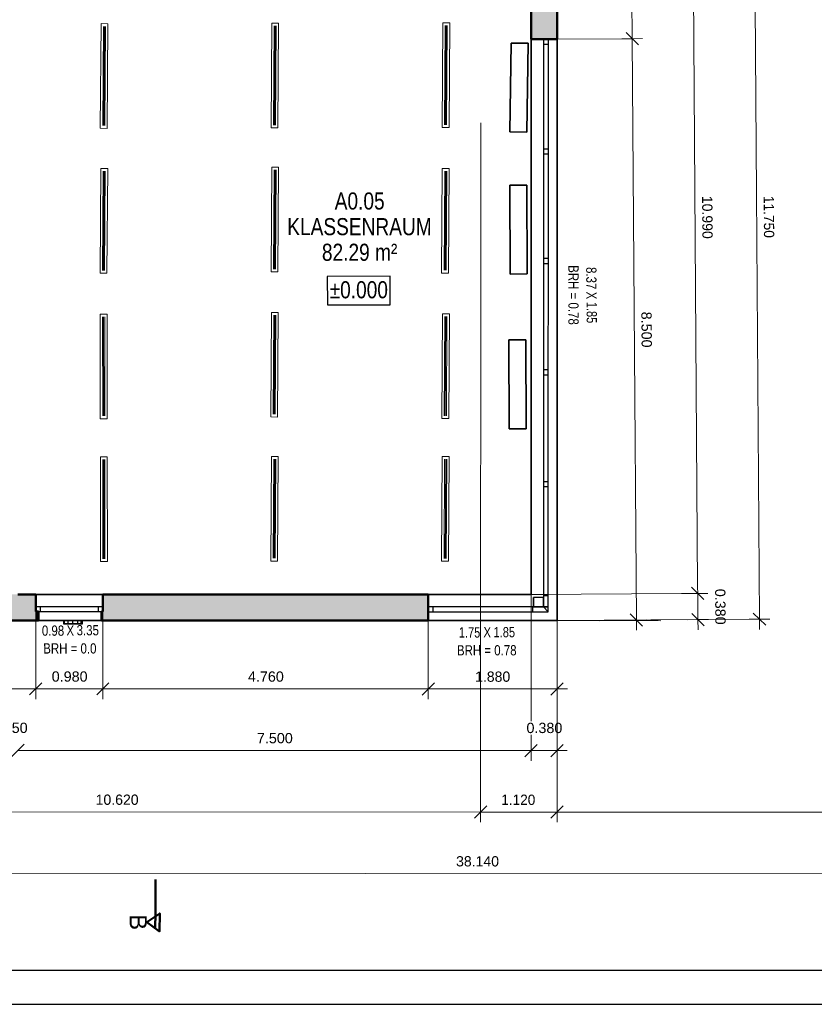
# Model space of a CAD drawing. Header units: metres. Extents: x 0 to 0.84, y 0 to 0.594.
# Tile 5 of 29: x 0.207 to 0.324, y 0 to 0.144. Entities that reach past the tile are written whole.
import ezdxf

# ---------------------------------------------------------------- set-up
doc = ezdxf.new("R2010")
doc.units = ezdxf.units.M
for name, pattern in [('Cerchovana', [0.27, 0.15, -0.06, 0, -0.06]), ('Teckovana', [0.06, 0, -0.06]), ('Teckovana 0.5x', [0.04, 0, -0.04])]:
    doc.linetypes.add(name, pattern=pattern)
for name, color, linetype, lineweight in [('Architektur Allgemein', 7, 'Continuous', 25), ('Beschriften', 7, 'Continuous', 25), ('Elektro', 6, 'Continuous', 25), ('Fenster', 7, 'Continuous', 25), ('Fensterbank', 5, 'Continuous', 25), ('Fensterbrüstung', 7, 'Continuous', 25), ('Heizung', 6, 'Continuous', 25), ('Maßlinie 1_100', 7, 'Continuous', 25), ('Raum', 7, 'Continuous', 25), ('Seitenfläche', 7, 'Continuous', 25), ('Standard', 7, 'Continuous', 25), ('Text 1_100', 7, 'Continuous', 25), ('Wand', 7, 'Continuous', 50)]:
    doc.layers.add(name, color=color, linetype=linetype, lineweight=lineweight)
doc.styles.add('ARIAL', font='ARIAL.TTF')

msp = doc.modelspace()

# ---------------------------------------------------------------- hatches: boundary and pattern name
at = {"layer": 'Wand', "linetype": 'Continuous', "lineweight": 18, "true_color": 0xa0a0a0, "transparency": 33554687}
for points in [[(0.28207, 0.16256), (0.28221, 0.1421), (0.28601, 0.14211), (0.28587, 0.16259)], [(0.28221, 0.1421), (0.28221, 0.14111), (0.28601, 0.14111), (0.28601, 0.14211)], [(0.21019, 0.05613), (0.21019, 0.05743), (0.20979, 0.05743), (0.20979, 0.05613)], [(0.21959, 0.05613), (0.21959, 0.05743), (0.21939, 0.05743), (0.21939, 0.05613)]]:
    msp.add_hatch(color=253, dxfattribs=at).paths.add_polyline_path(points)
h = msp.add_hatch(color=253, dxfattribs=at)
h.paths.add_polyline_path([(0.26716, 0.05991), (0.21959, 0.05993), (0.21959, 0.05613), (0.26716, 0.05611)])
h.paths.add_polyline_path([(0.20719, 0.05993), (0.20719, 0.05993), (0.20697, 0.05993), (0.18209, 0.05994), (0.18209, 0.05614), (0.20979, 0.05613), (0.20979, 0.05993)])

# ---------------------------------------------------------------- linework, layer by layer
at = {"layer": 'Architektur Allgemein', "color": 7, "linetype": 'Continuous', "lineweight": 25, "transparency": 33554687}
for p, q in [((0.28399, 0.05946), (0.28254, 0.05946)), ((0.28254, 0.05946), (0.28254, 0.05811)), ((0.28399, 0.05946), (0.28254, 0.05946)), ((0.28254, 0.05946), (0.28254, 0.05946)), ((0.28254, 0.05811), (0.28254, 0.05946)), ((0.28399, 0.05811), (0.28399, 0.05946)), ((0.28399, 0.05946), (0.28399, 0.05946)), ((0.28399, 0.05946), (0.28399, 0.05811)), ((0.28254, 0.05811), (0.28399, 0.05811)), ((0.28399, 0.05811), (0.28254, 0.05811)), ((0.28254, 0.05811), (0.28254, 0.05811)), ((0.28399, 0.05811), (0.28399, 0.05811))]:
    msp.add_line(p, q, dxfattribs=at)
at = {"layer": 'Elektro', "color": 7, "linetype": 'Continuous', "lineweight": 13, "transparency": 33554687}
for p, q in [((0.21933, 0.14339), (0.21922, 0.12809)), ((0.21933, 0.14339), (0.21922, 0.12809)), ((0.22033, 0.14338), (0.21933, 0.14339)), ((0.22033, 0.14338), (0.21933, 0.14339)), ((0.21933, 0.14339), (0.21933, 0.14339)), ((0.21958, 0.12848), (0.21968, 0.14298)), ((0.21958, 0.12848), (0.21968, 0.14298)), ((0.21982, 0.14298), (0.21982, 0.14298)), ((0.21988, 0.12848), (0.21997, 0.14298)), ((0.22022, 0.12808), (0.22033, 0.14338)), ((0.22022, 0.12808), (0.22033, 0.14338)), ((0.22033, 0.14338), (0.22033, 0.14338)), ((0.24429, 0.14346), (0.24419, 0.12816)), ((0.24429, 0.14346), (0.24419, 0.12816)), ((0.24529, 0.14345), (0.24429, 0.14346)), ((0.24529, 0.14345), (0.24429, 0.14346)), ((0.24429, 0.14346), (0.24429, 0.14346)), ((0.24454, 0.12856), (0.24464, 0.14306)), ((0.24454, 0.12856), (0.24464, 0.14306)), ((0.24479, 0.14306), (0.24479, 0.14306)), ((0.24484, 0.12856), (0.24494, 0.14306)), ((0.24519, 0.12815), (0.24529, 0.14345)), ((0.24519, 0.12815), (0.24529, 0.14345)), ((0.24529, 0.14345), (0.24529, 0.14345)), ((0.26929, 0.14352), (0.26919, 0.12822)), ((0.26929, 0.14352), (0.26919, 0.12822)), ((0.27029, 0.14351), (0.26929, 0.14352)), ((0.27029, 0.14351), (0.26929, 0.14352)), ((0.26929, 0.14352), (0.26929, 0.14352)), ((0.26954, 0.12862), (0.26964, 0.14312)), ((0.26954, 0.12862), (0.26964, 0.14312)), ((0.26979, 0.14312), (0.26979, 0.14312)), ((0.26984, 0.12861), (0.26994, 0.14311)), ((0.27019, 0.12821), (0.27029, 0.14351)), ((0.27019, 0.12821), (0.27029, 0.14351)), ((0.27029, 0.14351), (0.27029, 0.14351)), ((0.21973, 0.12848), (0.21973, 0.12848)), ((0.24419, 0.12816), (0.24519, 0.12815)), ((0.24419, 0.12816), (0.24519, 0.12815)), ((0.24419, 0.12816), (0.24419, 0.12816)), ((0.24469, 0.12856), (0.24469, 0.12856)), ((0.24519, 0.12815), (0.24519, 0.12815)), ((0.26919, 0.12822), (0.27019, 0.12821)), ((0.26919, 0.12822), (0.27019, 0.12821)), ((0.26919, 0.12822), (0.26919, 0.12822)), ((0.26969, 0.12862), (0.26969, 0.12862)), ((0.27019, 0.12821), (0.27019, 0.12821)), ((0.21922, 0.12809), (0.22022, 0.12808)), ((0.21922, 0.12809), (0.22022, 0.12808)), ((0.21922, 0.12809), (0.21922, 0.12809)), ((0.22022, 0.12808), (0.22022, 0.12808)), ((0.24428, 0.1224), (0.24418, 0.1071)), ((0.24428, 0.1224), (0.24418, 0.1071)), ((0.24528, 0.12239), (0.24428, 0.1224)), ((0.24528, 0.12239), (0.24428, 0.1224)), ((0.24428, 0.1224), (0.24428, 0.1224)), ((0.24518, 0.10709), (0.24528, 0.12239)), ((0.24518, 0.10709), (0.24528, 0.12239)), ((0.24528, 0.12239), (0.24528, 0.12239)), ((0.2193, 0.12221), (0.2192, 0.10691)), ((0.2193, 0.12221), (0.2192, 0.10691)), ((0.2203, 0.1222), (0.2193, 0.12221)), ((0.2203, 0.1222), (0.2193, 0.12221)), ((0.2193, 0.12221), (0.2193, 0.12221)), ((0.21955, 0.10731), (0.21965, 0.12181)), ((0.21955, 0.10731), (0.21965, 0.12181)), ((0.2198, 0.1218), (0.2198, 0.1218)), ((0.21985, 0.1073), (0.21995, 0.1218)), ((0.2202, 0.1069), (0.2203, 0.1222)), ((0.2202, 0.1069), (0.2203, 0.1222)), ((0.2203, 0.1222), (0.2203, 0.1222)), ((0.24453, 0.1075), (0.24463, 0.122)), ((0.24453, 0.1075), (0.24463, 0.122)), ((0.24478, 0.122), (0.24478, 0.122)), ((0.24483, 0.1075), (0.24493, 0.122)), ((0.26921, 0.12223), (0.26911, 0.10693)), ((0.26921, 0.12223), (0.26911, 0.10693)), ((0.27021, 0.12223), (0.26921, 0.12223)), ((0.27021, 0.12223), (0.26921, 0.12223)), ((0.26921, 0.12223), (0.26921, 0.12223)), ((0.26946, 0.10733), (0.26956, 0.12183)), ((0.26946, 0.10733), (0.26956, 0.12183)), ((0.26971, 0.12183), (0.26971, 0.12183)), ((0.26976, 0.10733), (0.26986, 0.12183)), ((0.27011, 0.10693), (0.27021, 0.12223)), ((0.27011, 0.10693), (0.27021, 0.12223)), ((0.27021, 0.12223), (0.27021, 0.12223)), ((0.2192, 0.10691), (0.2202, 0.1069)), ((0.2192, 0.10691), (0.2202, 0.1069)), ((0.2192, 0.10691), (0.2192, 0.10691)), ((0.2197, 0.10731), (0.2197, 0.10731)), ((0.2202, 0.1069), (0.2202, 0.1069)), ((0.24418, 0.1071), (0.24518, 0.10709)), ((0.24418, 0.1071), (0.24518, 0.10709)), ((0.24418, 0.1071), (0.24418, 0.1071)), ((0.24468, 0.1075), (0.24468, 0.1075)), ((0.24518, 0.10709), (0.24518, 0.10709)), ((0.26911, 0.10693), (0.27011, 0.10693)), ((0.26911, 0.10693), (0.27011, 0.10693)), ((0.26911, 0.10693), (0.26911, 0.10693)), ((0.26961, 0.10733), (0.26961, 0.10733)), ((0.27011, 0.10693), (0.27011, 0.10693)), ((0.22021, 0.10093), (0.21921, 0.10093)), ((0.21921, 0.10093), (0.21922, 0.08563)), ((0.22021, 0.10093), (0.21921, 0.10093)), ((0.21921, 0.10093), (0.21922, 0.08563)), ((0.21921, 0.10093), (0.21921, 0.10093)), ((0.22022, 0.08563), (0.22021, 0.10093)), ((0.22022, 0.08563), (0.22021, 0.10093)), ((0.22021, 0.10093), (0.22021, 0.10093)), ((0.24423, 0.10118), (0.24413, 0.08588)), ((0.24423, 0.10118), (0.24413, 0.08588)), ((0.24523, 0.10117), (0.24423, 0.10118)), ((0.24523, 0.10117), (0.24423, 0.10118)), ((0.24423, 0.10118), (0.24423, 0.10118)), ((0.24513, 0.08587), (0.24523, 0.10117)), ((0.24513, 0.08587), (0.24523, 0.10117)), ((0.24523, 0.10117), (0.24523, 0.10117)), ((0.26925, 0.10097), (0.26914, 0.08567)), ((0.26925, 0.10097), (0.26914, 0.08567)), ((0.27025, 0.10097), (0.26925, 0.10097)), ((0.27025, 0.10097), (0.26925, 0.10097)), ((0.26925, 0.10097), (0.26925, 0.10097)), ((0.27014, 0.08567), (0.27025, 0.10097)), ((0.27014, 0.08567), (0.27025, 0.10097)), ((0.27025, 0.10097), (0.27025, 0.10097)), ((0.21957, 0.08603), (0.21956, 0.10053)), ((0.21957, 0.08603), (0.21956, 0.10053)), ((0.21971, 0.10053), (0.21971, 0.10053)), ((0.21987, 0.08603), (0.21986, 0.10053)), ((0.24448, 0.08628), (0.24458, 0.10078)), ((0.24448, 0.08628), (0.24458, 0.10078)), ((0.24473, 0.10077), (0.24473, 0.10077)), ((0.24478, 0.08627), (0.24488, 0.10077)), ((0.2695, 0.08607), (0.26959, 0.10057)), ((0.2695, 0.08607), (0.26959, 0.10057)), ((0.26974, 0.10057), (0.26974, 0.10057)), ((0.2698, 0.08607), (0.26989, 0.10057)), ((0.21922, 0.08563), (0.22022, 0.08563)), ((0.21922, 0.08563), (0.22022, 0.08563)), ((0.21922, 0.08563), (0.21922, 0.08563)), ((0.21972, 0.08603), (0.21972, 0.08603)), ((0.22022, 0.08563), (0.22022, 0.08563)), ((0.24413, 0.08588), (0.24513, 0.08587)), ((0.24413, 0.08588), (0.24513, 0.08587)), ((0.24413, 0.08588), (0.24413, 0.08588)), ((0.24463, 0.08628), (0.24463, 0.08628)), ((0.24513, 0.08587), (0.24513, 0.08587)), ((0.26914, 0.08567), (0.27014, 0.08567)), ((0.26914, 0.08567), (0.27014, 0.08567)), ((0.26914, 0.08567), (0.26914, 0.08567)), ((0.26965, 0.08607), (0.26965, 0.08607)), ((0.27014, 0.08567), (0.27014, 0.08567)), ((0.22024, 0.08004), (0.21924, 0.08004)), ((0.21924, 0.08004), (0.21925, 0.06474)), ((0.22024, 0.08004), (0.21924, 0.08004)), ((0.21924, 0.08004), (0.21925, 0.06474)), ((0.21924, 0.08004), (0.21924, 0.08004)), ((0.2196, 0.06514), (0.21959, 0.07964)), ((0.2196, 0.06514), (0.21959, 0.07964)), ((0.21974, 0.07964), (0.21974, 0.07964)), ((0.2199, 0.06514), (0.21989, 0.07964)), ((0.22025, 0.06474), (0.22024, 0.08004)), ((0.22025, 0.06474), (0.22024, 0.08004)), ((0.22024, 0.08004), (0.22024, 0.08004)), ((0.24424, 0.08012), (0.24413, 0.06482)), ((0.24424, 0.08012), (0.24413, 0.06482)), ((0.24524, 0.08011), (0.24424, 0.08012)), ((0.24524, 0.08011), (0.24424, 0.08012)), ((0.24424, 0.08012), (0.24424, 0.08012)), ((0.24449, 0.06522), (0.24458, 0.07972)), ((0.24449, 0.06522), (0.24458, 0.07972)), ((0.24473, 0.07972), (0.24473, 0.07972)), ((0.24479, 0.06522), (0.24488, 0.07972)), ((0.24513, 0.06481), (0.24524, 0.08011)), ((0.24513, 0.06481), (0.24524, 0.08011)), ((0.24524, 0.08011), (0.24524, 0.08011)), ((0.26921, 0.08009), (0.2691, 0.06479)), ((0.26921, 0.08009), (0.2691, 0.06479)), ((0.27021, 0.08009), (0.26921, 0.08009)), ((0.27021, 0.08009), (0.26921, 0.08009)), ((0.26921, 0.08009), (0.26921, 0.08009)), ((0.26946, 0.06519), (0.26955, 0.07969)), ((0.26946, 0.06519), (0.26955, 0.07969)), ((0.2697, 0.07969), (0.2697, 0.07969)), ((0.26976, 0.06519), (0.26985, 0.07969)), ((0.2701, 0.06479), (0.27021, 0.08009)), ((0.2701, 0.06479), (0.27021, 0.08009)), ((0.27021, 0.08009), (0.27021, 0.08009)), ((0.21975, 0.06514), (0.21975, 0.06514)), ((0.24413, 0.06482), (0.24513, 0.06481)), ((0.24413, 0.06482), (0.24513, 0.06481)), ((0.24413, 0.06482), (0.24413, 0.06482)), ((0.24464, 0.06522), (0.24464, 0.06522)), ((0.24513, 0.06481), (0.24513, 0.06481)), ((0.2691, 0.06479), (0.2701, 0.06479)), ((0.2691, 0.06479), (0.2701, 0.06479)), ((0.2691, 0.06479), (0.2691, 0.06479)), ((0.26961, 0.06519), (0.26961, 0.06519)), ((0.2701, 0.06479), (0.2701, 0.06479)), ((0.21925, 0.06474), (0.22025, 0.06474)), ((0.21925, 0.06474), (0.22025, 0.06474)), ((0.21925, 0.06474), (0.21925, 0.06474)), ((0.22025, 0.06474), (0.22025, 0.06474))]:
    msp.add_line(p, q, dxfattribs=at)
at = {"layer": 'Elektro', "color": 7, "linetype": 'Teckovana 0.5x', "lineweight": 13, "transparency": 33554687}
for p, q in [((0.21973, 0.12848), (0.21982, 0.14298)), ((0.21973, 0.12848), (0.21982, 0.14298)), ((0.21988, 0.12848), (0.21997, 0.14298)), ((0.24469, 0.12856), (0.24479, 0.14306)), ((0.24469, 0.12856), (0.24479, 0.14306)), ((0.24484, 0.12856), (0.24494, 0.14306)), ((0.26969, 0.12862), (0.26979, 0.14312)), ((0.26969, 0.12862), (0.26979, 0.14312)), ((0.26984, 0.12861), (0.26994, 0.14311)), ((0.2197, 0.10731), (0.2198, 0.1218)), ((0.2197, 0.10731), (0.2198, 0.1218)), ((0.21985, 0.1073), (0.21995, 0.1218)), ((0.24468, 0.1075), (0.24478, 0.122)), ((0.24468, 0.1075), (0.24478, 0.122)), ((0.24483, 0.1075), (0.24493, 0.122)), ((0.26961, 0.10733), (0.26971, 0.12183)), ((0.26961, 0.10733), (0.26971, 0.12183)), ((0.26976, 0.10733), (0.26986, 0.12183)), ((0.21972, 0.08603), (0.21971, 0.10053)), ((0.21972, 0.08603), (0.21971, 0.10053)), ((0.21987, 0.08603), (0.21986, 0.10053)), ((0.24463, 0.08628), (0.24473, 0.10077)), ((0.24463, 0.08628), (0.24473, 0.10077)), ((0.24478, 0.08627), (0.24488, 0.10077)), ((0.26965, 0.08607), (0.26974, 0.10057)), ((0.26965, 0.08607), (0.26974, 0.10057)), ((0.2698, 0.08607), (0.26989, 0.10057)), ((0.21975, 0.06514), (0.21974, 0.07964)), ((0.21975, 0.06514), (0.21974, 0.07964)), ((0.2199, 0.06514), (0.21989, 0.07964)), ((0.24464, 0.06522), (0.24473, 0.07972)), ((0.24464, 0.06522), (0.24473, 0.07972)), ((0.24479, 0.06522), (0.24488, 0.07972)), ((0.26961, 0.06519), (0.2697, 0.07969)), ((0.26961, 0.06519), (0.2697, 0.07969)), ((0.26976, 0.06519), (0.26985, 0.07969))]:
    msp.add_line(p, q, dxfattribs=at)
at = {"layer": 'Elektro', "color": 7, "linetype": 'Continuous', "lineweight": 25, "transparency": 33554687}
for p, q in [((0.21383, 0.05613), (0.21383, 0.05563)), ((0.21401, 0.05613), (0.21383, 0.05613)), ((0.21383, 0.05613), (0.21401, 0.05613)), ((0.21383, 0.05563), (0.21401, 0.05563)), ((0.21401, 0.05563), (0.21383, 0.05563)), ((0.21401, 0.05563), (0.21401, 0.05613)), ((0.21453, 0.05613), (0.21401, 0.05613)), ((0.21401, 0.05563), (0.21401, 0.05613)), ((0.21401, 0.05613), (0.21453, 0.05613)), ((0.21401, 0.05563), (0.21453, 0.05563)), ((0.21453, 0.05563), (0.21401, 0.05563)), ((0.21453, 0.05563), (0.21453, 0.05613)), ((0.21523, 0.05613), (0.21453, 0.05613)), ((0.21453, 0.05563), (0.21453, 0.05613)), ((0.21453, 0.05613), (0.21523, 0.05613)), ((0.21453, 0.05563), (0.21523, 0.05563)), ((0.21523, 0.05563), (0.21453, 0.05563)), ((0.21523, 0.05563), (0.21523, 0.05613)), ((0.21593, 0.05613), (0.21523, 0.05613)), ((0.21523, 0.05563), (0.21523, 0.05613)), ((0.21523, 0.05613), (0.21593, 0.05613)), ((0.21523, 0.05563), (0.21593, 0.05563)), ((0.21593, 0.05563), (0.21523, 0.05563)), ((0.21593, 0.05563), (0.21593, 0.05613)), ((0.21644, 0.05613), (0.21593, 0.05613)), ((0.21593, 0.05563), (0.21593, 0.05613)), ((0.21593, 0.05613), (0.21644, 0.05613)), ((0.21593, 0.05563), (0.21644, 0.05563)), ((0.21644, 0.05563), (0.21593, 0.05563)), ((0.21644, 0.05563), (0.21644, 0.05613)), ((0.21663, 0.05613), (0.21644, 0.05613)), ((0.21644, 0.05563), (0.21644, 0.05613)), ((0.21644, 0.05613), (0.21663, 0.05613)), ((0.21644, 0.05563), (0.21663, 0.05563)), ((0.21663, 0.05563), (0.21644, 0.05563)), ((0.21663, 0.05563), (0.21663, 0.05613))]:
    msp.add_line(p, q, dxfattribs=at)
at = {"layer": 'Fenster', "color": 7, "linetype": 'Continuous', "lineweight": 25, "transparency": 33554687}
for points in [[(0.28471, 0.14041), (0.28471, 0.14111), (0.28401, 0.14111), (0.28401, 0.14041), (0.28471, 0.14041)], [(0.28471, 0.12434), (0.28471, 0.12504), (0.28401, 0.12504), (0.28401, 0.12434), (0.28471, 0.12434)], [(0.28471, 0.10833), (0.28471, 0.10903), (0.28401, 0.10903), (0.28401, 0.10833), (0.28471, 0.10833)], [(0.2847, 0.09206), (0.2847, 0.09276), (0.284, 0.09276), (0.284, 0.09206), (0.2847, 0.09206)], [(0.2847, 0.07571), (0.2847, 0.07641), (0.284, 0.07641), (0.284, 0.07571), (0.2847, 0.07571)], [(0.28469, 0.05811), (0.28469, 0.05971), (0.28399, 0.05971), (0.28399, 0.05811), (0.28469, 0.05811)], [(0.20979, 0.05743), (0.21049, 0.05743), (0.21049, 0.05813), (0.20979, 0.05813), (0.20979, 0.05743)], [(0.21889, 0.05743), (0.21959, 0.05743), (0.21959, 0.05813), (0.21889, 0.05813), (0.21889, 0.05743)], [(0.26716, 0.05741), (0.26786, 0.05741), (0.26786, 0.05811), (0.26716, 0.05811), (0.26716, 0.05741)], [(0.28239, 0.05741), (0.28469, 0.05741), (0.28469, 0.05811), (0.28239, 0.05811), (0.28239, 0.05741)]]:
    msp.add_lwpolyline(points, dxfattribs=at)
at = {"layer": 'Fenster', "color": 7, "linetype": 'Continuous', "lineweight": 18, "transparency": 33554687}
for points in [[(0.28401, 0.14041), (0.28401, 0.12504), (0.28471, 0.12504), (0.28471, 0.14041), (0.28401, 0.14041)], [(0.28471, 0.12434), (0.28401, 0.12434), (0.28401, 0.10903), (0.28471, 0.10903), (0.28471, 0.12434)], [(0.28471, 0.10833), (0.28401, 0.10833), (0.284, 0.09276), (0.2847, 0.09276), (0.28471, 0.10833)], [(0.2847, 0.09206), (0.284, 0.09206), (0.284, 0.07641), (0.2847, 0.07641), (0.2847, 0.09206)], [(0.2847, 0.07571), (0.284, 0.07571), (0.28399, 0.05971), (0.28469, 0.05971), (0.2847, 0.07571)], [(0.21049, 0.05743), (0.21889, 0.05743), (0.21889, 0.05813), (0.21049, 0.05813), (0.21049, 0.05743)], [(0.26786, 0.05741), (0.28239, 0.05741), (0.28239, 0.05811), (0.26786, 0.05811), (0.26786, 0.05741)]]:
    msp.add_lwpolyline(points, dxfattribs=at)
at = {"layer": 'Fensterbank', "color": 7, "linetype": 'Continuous', "lineweight": 18, "transparency": 33554687}
for p, q in [((0.28219, 0.05741), (0.28221, 0.14111)), ((0.28599, 0.05597), (0.28601, 0.14111)), ((0.28469, 0.05991), (0.26716, 0.05991)), ((0.20979, 0.05613), (0.21959, 0.05613)), ((0.26716, 0.05611), (0.28599, 0.05611))]:
    msp.add_line(p, q, dxfattribs=at)
at = {"layer": 'Fensterbrüstung', "color": 7, "linetype": 'Cerchovana', "lineweight": 35, "transparency": 33554687}
for p, q in [((0.21959, 0.05993), (0.20979, 0.05993)), ((0.21019, 0.05613), (0.21939, 0.05613))]:
    msp.add_line(p, q, dxfattribs=at)
at = {"layer": 'Heizung', "color": 7, "linetype": 'Continuous', "lineweight": 25, "transparency": 33554687}
for p, q in [((0.27907, 0.12756), (0.27925, 0.14056)), ((0.27925, 0.14056), (0.27907, 0.12756)), ((0.27925, 0.14056), (0.27925, 0.14056)), ((0.27925, 0.14056), (0.28175, 0.14053)), ((0.28175, 0.14053), (0.27925, 0.14056)), ((0.28175, 0.14053), (0.28157, 0.12753)), ((0.28157, 0.12753), (0.28175, 0.14053)), ((0.28175, 0.14053), (0.28175, 0.14053)), ((0.28157, 0.12753), (0.27907, 0.12756)), ((0.27907, 0.12756), (0.27907, 0.12756)), ((0.27907, 0.12756), (0.28157, 0.12753)), ((0.28157, 0.12753), (0.28157, 0.12753)), ((0.27907, 0.11978), (0.28157, 0.11979)), ((0.28157, 0.11979), (0.27907, 0.11978)), ((0.27907, 0.11978), (0.27907, 0.11978)), ((0.27911, 0.10678), (0.27907, 0.11978)), ((0.27907, 0.11978), (0.27911, 0.10678)), ((0.28157, 0.11979), (0.28157, 0.11979)), ((0.28157, 0.11979), (0.28161, 0.10679)), ((0.28161, 0.10679), (0.28157, 0.11979)), ((0.28161, 0.10679), (0.27911, 0.10678)), ((0.27911, 0.10678), (0.28161, 0.10679)), ((0.27911, 0.10678), (0.27911, 0.10678)), ((0.28161, 0.10679), (0.28161, 0.10679)), ((0.27894, 0.09716), (0.28144, 0.09717)), ((0.28144, 0.09717), (0.27894, 0.09716)), ((0.27894, 0.09716), (0.27894, 0.09716)), ((0.27898, 0.08416), (0.27894, 0.09716)), ((0.27894, 0.09716), (0.27898, 0.08416)), ((0.28144, 0.09717), (0.28144, 0.09717)), ((0.28144, 0.09717), (0.28148, 0.08417)), ((0.28148, 0.08417), (0.28144, 0.09717)), ((0.28148, 0.08417), (0.27898, 0.08416)), ((0.27898, 0.08416), (0.28148, 0.08417)), ((0.27898, 0.08416), (0.27898, 0.08416)), ((0.28148, 0.08417), (0.28148, 0.08417))]:
    msp.add_line(p, q, dxfattribs=at)
at = {"layer": 'Maßlinie 1_100', "color": 7, "linetype": 'Continuous', "lineweight": 13, "transparency": 33554687}
for p, q in [((0.29697, 0.14118), (0.29683, 0.16266)), ((0.29697, 0.14118), (0.29547, 0.14117)), ((0.29788, 0.14029), (0.29607, 0.14208)), ((0.29697, 0.14118), (0.29847, 0.1412)), ((0.30745, 0.05919), (0.30563, 0.06097)), ((0.30654, 0.06008), (0.30504, 0.06007)), ((0.30654, 0.06008), (0.30804, 0.06009)), ((0.30657, 0.05625), (0.30654, 0.06008)), ((0.29757, 0.05619), (0.29607, 0.05618)), ((0.29847, 0.0553), (0.29666, 0.05708)), ((0.29757, 0.05619), (0.29907, 0.0562)), ((0.29757, 0.05619), (0.29758, 0.05469)), ((0.30657, 0.05625), (0.30507, 0.05624)), ((0.30747, 0.05536), (0.30566, 0.05715)), ((0.30657, 0.05625), (0.30807, 0.05626)), ((0.30657, 0.05625), (0.30658, 0.05475)), ((0.31557, 0.05631), (0.31407, 0.0563)), ((0.31647, 0.05542), (0.31466, 0.05721)), ((0.31557, 0.05631), (0.31707, 0.05633)), ((0.31557, 0.05631), (0.31558, 0.05481)), ((0.20979, 0.04613), (0.20979, 0.04763)), ((0.21959, 0.04613), (0.21959, 0.04763)), ((0.26716, 0.04611), (0.26716, 0.04761)), ((0.28599, 0.04611), (0.28599, 0.04761)), ((0.18209, 0.04614), (0.20979, 0.04613)), ((0.20889, 0.04523), (0.21069, 0.04703)), ((0.20979, 0.04613), (0.20979, 0.04463)), ((0.20979, 0.04613), (0.21959, 0.04613)), ((0.21869, 0.04523), (0.22049, 0.04703)), ((0.21959, 0.04613), (0.21959, 0.04463)), ((0.21959, 0.04613), (0.26716, 0.04611)), ((0.26626, 0.04521), (0.26806, 0.04701)), ((0.26716, 0.04611), (0.26716, 0.04461)), ((0.26716, 0.04611), (0.28599, 0.04611)), ((0.28509, 0.04521), (0.28689, 0.04701)), ((0.28599, 0.04611), (0.28599, 0.04461)), ((0.28599, 0.04611), (0.28749, 0.04611)), ((0.20628, 0.03623), (0.20808, 0.03803)), ((0.28128, 0.03621), (0.28308, 0.03801)), ((0.28218, 0.03711), (0.28219, 0.03861)), ((0.28508, 0.03621), (0.28688, 0.03801)), ((0.28598, 0.03711), (0.28599, 0.03861)), ((0.20718, 0.03713), (0.28218, 0.03711)), ((0.28218, 0.03711), (0.28218, 0.03561)), ((0.28218, 0.03711), (0.28598, 0.03711)), ((0.28598, 0.03711), (0.28598, 0.03561)), ((0.28598, 0.03711), (0.28748, 0.03711)), ((0.2739, 0.02721), (0.2757, 0.02901)), ((0.2748, 0.02811), (0.2748, 0.02961)), ((0.28508, 0.02721), (0.28688, 0.02901)), ((0.28598, 0.02811), (0.28598, 0.02961)), ((0.16858, 0.02814), (0.2748, 0.02811)), ((0.2748, 0.02811), (0.2748, 0.02661)), ((0.2748, 0.02811), (0.28598, 0.02811)), ((0.28598, 0.02811), (0.28598, 0.02661)), ((0.28598, 0.02811), (0.39297, 0.02808))]:
    msp.add_line(p, q, dxfattribs=at)
at = {"layer": 'Maßlinie 1_100', "color": 7, "linetype": 'Teckovana 0.5x', "lineweight": 13, "transparency": 33554687}
for p, q in [((0.29697, 0.14118), (0.28601, 0.14111)), ((0.28219, 0.04139), (0.28219, 0.05991)), ((0.31557, 0.05631), (0.28599, 0.05611)), ((0.30657, 0.05625), (0.28599, 0.05611)), ((0.29757, 0.05619), (0.28599, 0.05611)), ((0.28599, 0.04139), (0.28599, 0.05611)), ((0.28599, 0.04611), (0.28599, 0.05611)), ((0.50114, 0.0554), (0.28599, 0.05611)), ((0.49214, 0.05543), (0.28599, 0.05611)), ((0.28218, 0.03711), (0.28219, 0.03938)), ((0.28598, 0.03711), (0.28599, 0.03938))]:
    msp.add_line(p, q, dxfattribs=at)
for points in [[(0.2748, 0.02811), (0.2748, 0.02889), (0.2748, 0.02889), (0.2748, 0.02889), (0.2748, 0.02889), (0.2748, 0.02889), (0.2748, 0.02889), (0.2749, 0.38038)], [(0.30654, 0.06008), (0.30417, 0.06006), (0.30417, 0.06006), (0.28219, 0.05991)], [(0.20979, 0.04613), (0.20979, 0.04691), (0.20979, 0.04691), (0.20979, 0.04691), (0.20979, 0.04691), (0.20979, 0.04691), (0.20979, 0.04691), (0.20979, 0.05743)], [(0.21959, 0.04613), (0.21959, 0.0469), (0.21959, 0.0469), (0.21959, 0.0469), (0.21959, 0.0469), (0.21959, 0.05743)], [(0.26716, 0.04611), (0.26716, 0.04689), (0.26716, 0.04689), (0.26716, 0.05611)], [(0.28598, 0.02811), (0.28598, 0.02888), (0.28598, 0.02888), (0.28598, 0.02888), (0.28598, 0.02888), (0.28599, 0.05611)]]:
    msp.add_lwpolyline(points, dxfattribs=at)
at = {"layer": 'Maßlinie 1_100', "color": 7, "linetype": 'Continuous', "lineweight": 13, "transparency": 33554687}
for points in [[(0.31557, 0.05631), (0.31513, 0.11861), (0.31513, 0.11861), (0.31475, 0.17379)], [(0.30654, 0.06008), (0.30653, 0.06102), (0.30653, 0.06102), (0.30577, 0.17002)], [(0.29757, 0.05619), (0.29725, 0.1017), (0.29725, 0.1017), (0.29697, 0.14118)], [(0.08368, 0.01917), (0.25803, 0.01912), (0.25803, 0.01912), (0.46507, 0.01906)]]:
    msp.add_lwpolyline(points, dxfattribs=at)
at = {"layer": 'Raum', "color": 7, "linetype": 'Continuous', "lineweight": 25, "transparency": 33554687}
for p, q in [((0.28221, 0.1421), (0.28202, 0.16986)), ((0.28219, 0.05991), (0.28221, 0.1421)), ((0.20719, 0.05993), (0.28219, 0.05991))]:
    msp.add_line(p, q, dxfattribs=at)
at = {"layer": 'Seitenfläche', "color": 7, "linetype": 'Continuous', "lineweight": 25, "transparency": 33554687}
for p, q in [((0.2858, 0.17358), (0.28601, 0.14211)), ((0.28601, 0.14211), (0.2858, 0.17358)), ((0.28601, 0.14111), (0.28599, 0.05611)), ((0.28599, 0.05611), (0.28601, 0.14111)), ((0.28601, 0.14211), (0.28601, 0.14111)), ((0.28601, 0.14111), (0.28601, 0.14211)), ((0.28599, 0.05611), (0.16859, 0.05614)), ((0.16859, 0.05614), (0.28599, 0.05611))]:
    msp.add_line(p, q, dxfattribs=at)
at = {"layer": 'Standard', "color": 7, "linetype": 'Continuous', "lineweight": 25, "transparency": 33554687}
for points in [[(0, 0), (0.84, 0), (0.84, 0.594), (0, 0.594), (0, 0)], [(0.005, 0.005), (0.835, 0.005), (0.835, 0.589), (0.005, 0.589), (0.005, 0.005)]]:
    msp.add_lwpolyline(points, close=True, dxfattribs=at)
at = {"layer": 'Text 1_100', "color": 7, "linetype": 'Teckovana', "lineweight": 50, "transparency": 33554687}
for q in [(0.22728, 0.01824), (0.22726, 0.01124)]:
    msp.add_line((0.22727, 0.01324), q, dxfattribs=at)
at = {"layer": 'Text 1_100', "color": 7, "linetype": 'Continuous', "lineweight": 25, "transparency": 33554687}
msp.add_lwpolyline([(0.25241, 0.10227), (0.2616, 0.10228), (0.26159, 0.10645), (0.2524, 0.10644), (0.25241, 0.10227)], dxfattribs=at)
at = {"layer": 'Text 1_100', "color": 7, "linetype": 'Continuous', "lineweight": 50, "transparency": 33554687}
msp.add_lwpolyline([(0.22602, 0.01199), (0.22789, 0.01067), (0.2279, 0.0133), (0.22602, 0.01199)], dxfattribs=at)
at = {"layer": 'Wand', "color": 7, "linetype": 'Continuous', "lineweight": 50, "transparency": 33554687}
for p, q in [((0.28207, 0.16256), (0.28221, 0.1421)), ((0.28601, 0.14211), (0.28587, 0.16259)), ((0.28221, 0.1421), (0.28221, 0.14111)), ((0.28401, 0.14111), (0.28221, 0.14111)), ((0.28471, 0.14111), (0.28401, 0.14111)), ((0.28601, 0.14111), (0.28471, 0.14111)), ((0.28601, 0.14111), (0.28601, 0.14211)), ((0.20979, 0.05993), (0.20719, 0.05993)), ((0.20979, 0.05993), (0.20979, 0.05813)), ((0.20979, 0.05993), (0.20979, 0.05813)), ((0.21959, 0.05813), (0.21959, 0.05993)), ((0.21959, 0.05813), (0.21959, 0.05993)), ((0.26716, 0.05991), (0.21959, 0.05993)), ((0.26716, 0.05991), (0.26716, 0.05811)), ((0.20979, 0.05813), (0.20979, 0.05743)), ((0.21959, 0.05743), (0.21959, 0.05813)), ((0.26716, 0.05811), (0.26716, 0.05741)), ((0.21019, 0.05743), (0.20979, 0.05743)), ((0.21019, 0.05613), (0.21019, 0.05743)), ((0.21959, 0.05743), (0.21939, 0.05743)), ((0.21939, 0.05743), (0.21939, 0.05613)), ((0.26716, 0.05741), (0.26716, 0.05611)), ((0.18209, 0.05614), (0.20979, 0.05613)), ((0.20979, 0.05613), (0.21019, 0.05613)), ((0.21939, 0.05613), (0.21959, 0.05613)), ((0.21959, 0.05613), (0.26716, 0.05611)), ((0.28599, 0.05611), (0.28599, 0.05611))]:
    msp.add_line(p, q, dxfattribs=at)
at = {"layer": 'Wand', "color": 7, "linetype": 'Continuous', "lineweight": 25, "transparency": 33554687}
for p, q in [((0.28221, 0.14111), (0.28219, 0.05991)), ((0.28599, 0.05991), (0.28601, 0.14111)), ((0.28219, 0.05991), (0.26716, 0.05991)), ((0.28599, 0.05611), (0.28599, 0.05991)), ((0.26716, 0.05611), (0.28599, 0.05611))]:
    msp.add_line(p, q, dxfattribs=at)
at = {"layer": 'Wand', "color": 7, "linetype": 'Teckovana 0.5x', "lineweight": 25, "transparency": 33554687}
for p, q in [((0.28401, 0.14111), (0.28399, 0.05811)), ((0.28471, 0.14111), (0.28401, 0.14111)), ((0.28469, 0.05741), (0.28471, 0.14111)), ((0.21959, 0.05813), (0.20979, 0.05813)), ((0.20979, 0.05813), (0.20979, 0.05743)), ((0.21959, 0.05743), (0.21959, 0.05813)), ((0.28399, 0.05811), (0.26716, 0.05811)), ((0.26716, 0.05811), (0.26716, 0.05741)), ((0.28469, 0.05741), (0.28399, 0.05811)), ((0.28399, 0.05811), (0.28469, 0.05741)), ((0.20979, 0.05743), (0.21019, 0.05743)), ((0.21019, 0.05743), (0.21939, 0.05743)), ((0.21939, 0.05743), (0.21959, 0.05743)), ((0.26716, 0.05741), (0.28469, 0.05741))]:
    msp.add_line(p, q, dxfattribs=at)

# ---------------------------------------------------------------- texts
at = {"layer": 'Beschriften', "color": 7, "linetype": 'Continuous', "lineweight": 25, "transparency": 33554687, "char_height": 0.0025, "attachment_point": 7, "rotation": 359.9731, "style": 'ARIAL'}
for s, insert, width in [('\\W0.80;A0.05', (0.25348, 0.11618), 0.0082971), ('\\W0.80;KLASSENRAUM', (0.24654, 0.11243), 0.0221217), ('\\W0.80;82.29 m²', (0.25161, 0.10868), 0.0120208)]:
    msp.add_mtext(s, dxfattribs=dict(at, insert=insert, width=width))
at = {"layer": 'Maßlinie 1_100', "color": 7, "linetype": 'Continuous', "lineweight": 13, "transparency": 33554687, "char_height": 0.0015, "attachment_point": 7, "style": 'ARIAL'}
for s, insert, width, rotation in [('\\W0.98;10.990', (0.30716, 0.11821), 0.0071418, 270.3987), ('\\W0.96;11.750', (0.31616, 0.11821), 0.0071291, 270.3987), ('\\W1.00;8.500', (0.29828, 0.10127), 0.0059893, 270.3987), ('\\W1.00;0.380', (0.30906, 0.06075), 0.0059893, 270.3987), ('\\W1.00;0.980', (0.21212, 0.04716), 0.0059894, 359.9836), ('\\W1.00;4.760', (0.2408, 0.04715), 0.0059894, 359.9836), ('\\W0.98;1.880', (0.274, 0.04714), 0.0059733, 359.9836), ('\\W1.00;0.250', (0.20336, 0.03966), 0.0059893, 359.9836), ('\\W1.00;0.380', (0.28151, 0.03964), 0.0059894, 359.9836), ('\\W1.00;7.500', (0.24211, 0.03815), 0.0059894, 359.9836), ('\\W0.98;10.620', (0.21854, 0.02915), 0.0071418, 359.9836), ('\\W0.95;1.120', (0.27782, 0.02914), 0.0059579, 359.9836), ('\\W0.98;38.140', (0.27122, 0.02014), 0.0071418, 359.9836)]:
    msp.add_mtext(s, dxfattribs=dict(at, insert=insert, width=width, rotation=rotation))
at = {"layer": 'Text 1_100', "color": 7, "linetype": 'Continuous', "lineweight": 13, "transparency": 33554687, "char_height": 0.0015, "attachment_point": 7, "style": 'ARIAL'}
for s, insert, width, rotation in [('\\W0.80;BRH = 0.78', (0.28761, 0.10807), 0.0093111, 270.0536), ('\\W0.80;8.37', (0.29022, 0.1078), 0.0038587, 269.9836), ('\\W0.79;X', (0.29028, 0.10421), 0.00171, 269.0078), ('\\W0.77;1.85', (0.29028, 0.10272), 0.0038423, 269.9836), ('\\W0.80;0.98', (0.21068, 0.05387), 0.0038587, 359.9836), ('\\W0.79;X', (0.21427, 0.05393), 0.0017098, 359.0078), ('\\W0.80;3.35', (0.21576, 0.05393), 0.0038587, 359.9836), ('\\W0.77;1.75', (0.27162, 0.0536), 0.0038424, 359.9836), ('\\W0.79;X', (0.27521, 0.05366), 0.0017099, 359.0078), ('\\W0.77;1.85', (0.2767, 0.05365), 0.0038424, 359.9836), ('\\W0.80;BRH = 0.0', (0.21088, 0.05126), 0.008379, 0.0537), ('\\W0.80;BRH = 0.78', (0.27135, 0.05099), 0.0093111, 0.0537)]:
    msp.add_mtext(s, dxfattribs=dict(at, insert=insert, width=width, rotation=rotation))
at = {"layer": 'Text 1_100', "color": 7, "linetype": 'Continuous', "lineweight": 25, "transparency": 33554687, "char_height": 0.0025, "attachment_point": 7, "style": 'ARIAL'}
for s, insert, width, rotation in [('\\W0.80;±0.000', (0.25274, 0.10319), 0.0095201, 0.0678), ('\\W0.99;B', (0.22352, 0.01316), 0.0035622, 269.8553)]:
    msp.add_mtext(s, dxfattribs=dict(at, insert=insert, width=width, rotation=rotation))

doc.saveas('drawing.dxf')
